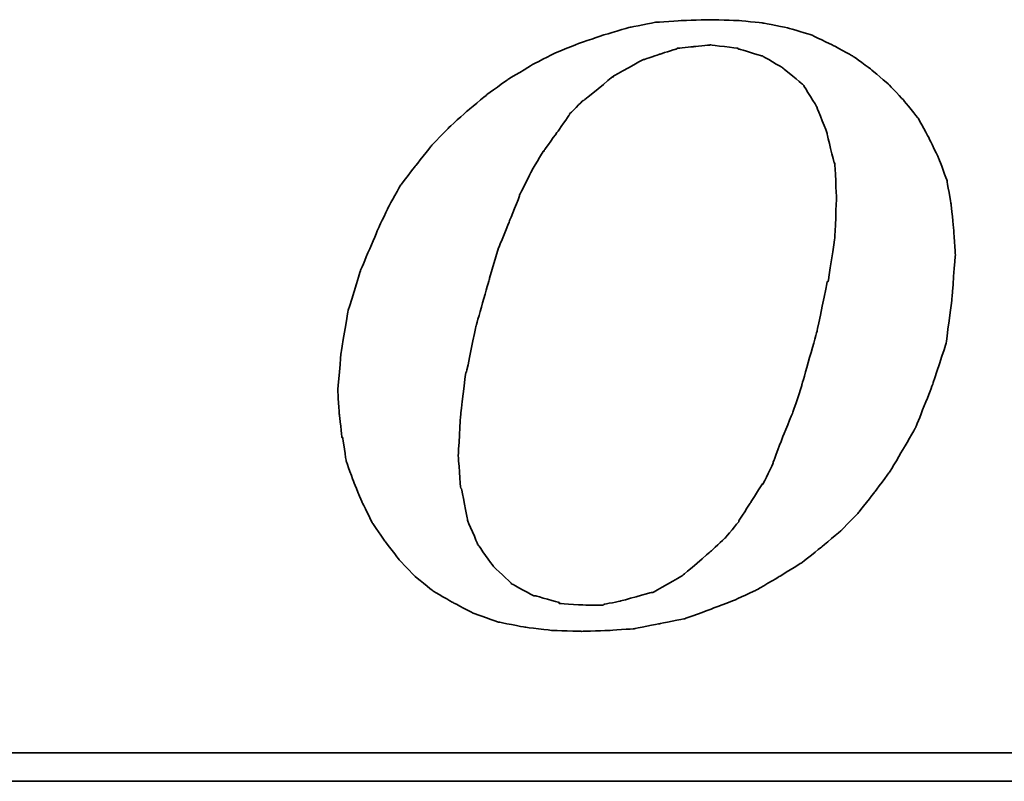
# Model space of a CAD drawing. Header units: millimetres. Extents: x 920 to 1152, y 73 to 164.
# Tile 33 of 50: x 1094.85 to 1098.39, y 95.73 to 98.47. Entities that reach past the tile are written whole.
import ezdxf

# ---------------------------------------------------------------- set-up
doc = ezdxf.new("R2010")
doc.units = ezdxf.units.MM
doc.header["$LTSCALE"] = 0.15
doc.layers.add('DIM', color=4, linetype='CONTINUOUS')
doc.layers.add('layer 1', color=7, linetype='CONTINUOUS')

# ---------------------------------------------------------------- blocks, each defined once
blk = doc.blocks.new('TBI MOTION logo(完整正式版)')
at = {"layer": 'layer 1', "color": 22, "lineweight": 35}
for points, knots in [([(-11.34375, -6.98375), (-11.34375, -6.98375), (-10.91375, -7.43875), (-10.91375, -7.43875), (-10.91375, -7.43875), (-10.91375, -7.43875), (-10.38625, -7.87125), (-10.38625, -7.87125), (-10.38625, -7.87125), (-10.38625, -7.87125), (-9.81125, -8.20375), (-9.81125, -8.20375), (-9.81125, -8.20375), (-9.81125, -8.20375), (-9.21125, -8.51875), (-9.21125, -8.51875), (-9.21125, -8.51875), (-9.21125, -8.51875), (-8.51625, -8.75875), (-8.51625, -8.75875), (-8.51625, -8.75875), (-8.51625, -8.75875), (-7.77125, -8.90375), (-7.77125, -8.90375), (-7.77125, -8.90375), (-7.77125, -8.90375), (-6.97875, -8.99875), (-6.97875, -8.99875), (-6.97875, -8.99875), (-6.97875, -8.99875), (-6.14125, -9.02375), (-6.14125, -9.02375), (-6.14125, -9.02375), (-6.14125, -9.02375), (-5.37125, -8.99875), (-5.37125, -8.99875), (-5.37125, -8.99875), (-5.37125, -8.99875), (-4.65375, -8.94875), (-4.65375, -8.94875), (-4.65375, -8.94875), (-4.65375, -8.94875), (-3.93375, -8.80625), (-3.93375, -8.80625), (-3.93375, -8.80625), (-3.93375, -8.80625), (-3.21375, -8.66375), (-3.21375, -8.66375), (-3.21375, -8.66375), (-3.21375, -8.66375), (-2.49375, -8.39875), (-2.49375, -8.39875), (-2.49375, -8.39875), (-2.49375, -8.39875), (-1.79875, -8.13375), (-1.79875, -8.13375), (-1.79875, -8.13375), (-1.79875, -8.13375), (-1.17375, -7.84375), (-1.17375, -7.84375), (-1.17375, -7.84375), (-1.17375, -7.84375), (-0.52375, -7.46375), (-0.52375, -7.46375), (-0.52375, -7.46375), (-0.52375, -7.46375), (0.10124, -7.07875), (0.10124, -7.07875), (0.10124, -7.07875), (0.10124, -7.07875), (0.67625, -6.62375), (0.67625, -6.62375), (0.67625, -6.62375), (0.67625, -6.62375), (1.24874, -6.14375), (1.24874, -6.14375), (1.24874, -6.14375), (1.24874, -6.14375), (1.72874, -5.64125), (1.72874, -5.64125), (1.72874, -5.64125), (1.72874, -5.64125), (2.18624, -5.06375), (2.18624, -5.06375), (2.18624, -5.06375), (2.18624, -5.06375), (2.61625, -4.48874), (2.61625, -4.48874), (2.61625, -4.48874), (2.61625, -4.48874), (3.00125, -3.83874), (3.00125, -3.83874), (3.00125, -3.83874), (3.00125, -3.83874), (3.36124, -3.21374), (3.36124, -3.21374), (3.36124, -3.21374), (3.36124, -3.21374), (3.84374, -1.99125), (3.84374, -1.99125), (3.84374, -1.99125), (3.84374, -1.99125), (4.22625, -0.81875), (4.22625, -0.81875), (4.22625, -0.81875), (4.22625, -0.81875), (4.39125, 0.45624), (4.39125, 0.45624), (4.39125, 0.45624), (4.39125, 0.45624), (4.48874, 1.70124), (4.48874, 1.70124), (4.48874, 1.70124), (4.48874, 1.70124), (4.43874, 2.44625), (4.43874, 2.44625), (4.43874, 2.44625), (4.43874, 2.44625), (4.36874, 3.14125), (4.36874, 3.14125), (4.36874, 3.14125), (4.36874, 3.14125), (4.25125, 3.81125), (4.25125, 3.81125), (4.25125, 3.81125), (4.25125, 3.81125), (4.03124, 4.41125), (4.03124, 4.41125), (4.03124, 4.41125), (4.03124, 4.41125), (3.74374, 5.01125), (3.74374, 5.01125), (3.74374, 5.01125), (3.74374, 5.01125), (3.43124, 5.58875), (3.43124, 5.58875), (3.43124, 5.58875), (3.43124, 5.58875), (3.02625, 6.09125), (3.02625, 6.09125), (3.02625, 6.09125), (3.02625, 6.09125), (2.59374, 6.54875), (2.59374, 6.54875), (2.59374, 6.54875), (2.59374, 6.54875), (2.09124, 6.98125), (2.09124, 6.98125), (2.09124, 6.98125), (2.09124, 6.98125), (1.56124, 7.36625), (1.56124, 7.36625), (1.56124, 7.36625), (1.56124, 7.36625), (0.98624, 7.67625), (0.98624, 7.67625), (0.98624, 7.67625), (0.98624, 7.67625), (0.38624, 7.96375), (0.38624, 7.96375), (0.38624, 7.96375), (0.38624, 7.96375), (-0.25875, 8.15625), (-0.25875, 8.15625), (-0.25875, 8.15625), (-0.25875, 8.15625), (-0.98125, 8.30125), (-0.98125, 8.30125), (-0.98125, 8.30125), (-0.98125, 8.30125), (-1.70124, 8.37125), (-1.70124, 8.37125), (-1.70124, 8.37125), (-1.70124, 8.37125), (-2.49375, 8.39624), (-2.49375, 8.39624), (-2.49375, 8.39624), (-2.49375, 8.39624), (-3.28625, 8.37125), (-3.28625, 8.37125), (-3.28625, 8.37125), (-3.28625, 8.37125), (-4.05125, 8.32125), (-4.05125, 8.32125), (-4.05125, 8.32125), (-4.05125, 8.32125), (-4.77375, 8.18125), (-4.77375, 8.18125), (-4.77375, 8.18125), (-4.77375, 8.18125), (-5.51625, 7.96375), (-5.51625, 7.96375), (-5.51625, 7.96375), (-5.51625, 7.96375), (-6.21125, 7.72625), (-6.21125, 7.72625), (-6.21125, 7.72625), (-6.21125, 7.72625), (-6.92875, 7.43625), (-6.92875, 7.43625), (-6.92875, 7.43625), (-6.92875, 7.43625), (-7.57875, 7.10125), (-7.57875, 7.10125), (-7.57875, 7.10125), (-7.57875, 7.10125), (-8.24875, 6.69125), (-8.24875, 6.69125), (-8.24875, 6.69125), (-8.24875, 6.69125), (-8.84875, 6.26125), (-8.84875, 6.26125), (-8.84875, 6.26125), (-8.84875, 6.26125), (-9.42625, 5.78125), (-9.42625, 5.78125), (-9.42625, 5.78125), (-9.42625, 5.78125), (-9.95375, 5.30125), (-9.95375, 5.30125), (-9.95375, 5.30125), (-9.95375, 5.30125), (-10.43375, 4.79624), (-10.43375, 4.79624), (-10.43375, 4.79624), (-10.43375, 4.79624), (-10.88875, 4.22125), (-10.88875, 4.22125), (-10.88875, 4.22125), (-10.88875, 4.22125), (-11.29875, 3.69375), (-11.29875, 3.69375), (-11.29875, 3.69375), (-11.29875, 3.69375), (-11.63375, 3.09125), (-11.63375, 3.09125), (-11.63375, 3.09125), (-11.63375, 3.09125), (-11.91875, 2.49625), (-11.91875, 2.49625), (-11.91875, 2.49625), (-11.91875, 2.49625), (-12.44875, 1.24625), (-12.44875, 1.24625), (-12.44875, 1.24625), (-12.44875, 1.24625), (-12.80875, 0.06874), (-12.80875, 0.06874), (-12.80875, 0.06874), (-12.80875, 0.06874), (-12.99875, -1.07875), (-12.99875, -1.07875), (-12.99875, -1.07875), (-12.99875, -1.07875), (-13.09375, -2.18375), (-13.09375, -2.18375), (-13.09375, -2.18375), (-13.09375, -2.18375), (-13.04875, -2.85375), (-13.04875, -2.85375), (-13.04875, -2.85375), (-13.04875, -2.85375), (-12.97375, -3.50375), (-12.97375, -3.50375), (-12.97375, -3.50375), (-12.97375, -3.50375), (-12.95375, -3.50375), (-12.95375, -3.50375), (-12.95375, -3.50375), (-12.95375, -3.50375), (-12.85375, -4.17375), (-12.85375, -4.17375), (-12.85375, -4.17375), (-12.85375, -4.17375), (-12.63875, -4.77624), (-12.63875, -4.77624), (-12.63875, -4.77624), (-12.63875, -4.77624), (-12.39875, -5.35125), (-12.39875, -5.35125), (-12.39875, -5.35125), (-12.39875, -5.35125), (-12.11375, -5.92875), (-12.11375, -5.92875), (-12.11375, -5.92875), (-12.11375, -5.92875), (-11.75375, -6.45375), (-11.75375, -6.45375), (-11.75375, -6.45375), (-11.75375, -6.45375), (-11.34375, -6.98375), (-11.34375, -6.98375)], [0, 0, 0, 0, 0.01369863, 0.01369863, 0.01369863, 0.01369864, 0.02739726, 0.02739726, 0.02739726, 0.02739727, 0.04109589, 0.04109589, 0.04109589, 0.0410959, 0.05479452, 0.05479452, 0.05479452, 0.05479453, 0.06849315, 0.06849315, 0.06849315, 0.06849316, 0.08219178, 0.08219178, 0.08219178, 0.08219179, 0.09589041, 0.09589041, 0.09589041, 0.09589042, 0.10958904, 0.10958904, 0.10958904, 0.10958905, 0.12328767, 0.12328767, 0.12328767, 0.12328768, 0.1369863, 0.1369863, 0.1369863, 0.13698631, 0.15068493, 0.15068493, 0.15068493, 0.15068494, 0.16438356, 0.16438356, 0.16438356, 0.16438357, 0.17808219, 0.17808219, 0.17808219, 0.1780822, 0.19178082, 0.19178082, 0.19178082, 0.19178083, 0.20547945, 0.20547945, 0.20547945, 0.20547946, 0.21917808, 0.21917808, 0.21917808, 0.21917809, 0.23287671, 0.23287671, 0.23287671, 0.23287672, 0.24657534, 0.24657534, 0.24657534, 0.24657535, 0.26027397, 0.26027397, 0.26027397, 0.26027398, 0.2739726, 0.2739726, 0.2739726, 0.27397261, 0.28767123, 0.28767123, 0.28767123, 0.28767124, 0.30136986, 0.30136986, 0.30136986, 0.30136987, 0.31506849, 0.31506849, 0.31506849, 0.3150685, 0.32876712, 0.32876712, 0.32876712, 0.32876713, 0.34246575, 0.34246575, 0.34246575, 0.34246576, 0.35616438, 0.35616438, 0.35616438, 0.35616439, 0.36986301, 0.36986301, 0.36986301, 0.36986302, 0.38356164, 0.38356164, 0.38356164, 0.38356165, 0.39726027, 0.39726027, 0.39726027, 0.39726028, 0.4109589, 0.4109589, 0.4109589, 0.41095891, 0.42465753, 0.42465753, 0.42465753, 0.42465754, 0.43835616, 0.43835616, 0.43835616, 0.43835617, 0.45205479, 0.45205479, 0.45205479, 0.4520548, 0.46575342, 0.46575342, 0.46575342, 0.46575343, 0.47945205, 0.47945205, 0.47945205, 0.47945206, 0.49315068, 0.49315068, 0.49315068, 0.49315069, 0.50684932, 0.50684932, 0.50684932, 0.50684933, 0.52054795, 0.52054795, 0.52054795, 0.52054796, 0.53424658, 0.53424658, 0.53424658, 0.53424659, 0.54794521, 0.54794521, 0.54794521, 0.54794522, 0.56164384, 0.56164384, 0.56164384, 0.56164385, 0.57534247, 0.57534247, 0.57534247, 0.57534248, 0.5890411, 0.5890411, 0.5890411, 0.58904111, 0.60273973, 0.60273973, 0.60273973, 0.60273974, 0.61643836, 0.61643836, 0.61643836, 0.61643837, 0.63013699, 0.63013699, 0.63013699, 0.630137, 0.64383562, 0.64383562, 0.64383562, 0.64383563, 0.65753425, 0.65753425, 0.65753425, 0.65753426, 0.67123288, 0.67123288, 0.67123288, 0.67123289, 0.68493151, 0.68493151, 0.68493151, 0.68493152, 0.69863014, 0.69863014, 0.69863014, 0.69863015, 0.71232877, 0.71232877, 0.71232877, 0.71232878, 0.7260274, 0.7260274, 0.7260274, 0.72602741, 0.73972603, 0.73972603, 0.73972603, 0.73972604, 0.75342466, 0.75342466, 0.75342466, 0.75342467, 0.76712329, 0.76712329, 0.76712329, 0.7671233, 0.78082192, 0.78082192, 0.78082192, 0.78082193, 0.79452055, 0.79452055, 0.79452055, 0.79452056, 0.80821918, 0.80821918, 0.80821918, 0.80821919, 0.82191781, 0.82191781, 0.82191781, 0.82191782, 0.83561644, 0.83561644, 0.83561644, 0.83561645, 0.84931507, 0.84931507, 0.84931507, 0.84931508, 0.8630137, 0.8630137, 0.8630137, 0.86301371, 0.87671233, 0.87671233, 0.87671233, 0.87671234, 0.89041096, 0.89041096, 0.89041096, 0.89041097, 0.90410959, 0.90410959, 0.90410959, 0.9041096, 0.91780822, 0.91780822, 0.91780822, 0.91780823, 0.93150685, 0.93150685, 0.93150685, 0.93150686, 0.94520548, 0.94520548, 0.94520548, 0.94520549, 0.95890411, 0.95890411, 0.95890411, 0.95890412, 0.97260274, 0.97260274, 0.97260274, 0.97260275, 0.98630137, 0.98630137, 0.98630137, 0.98630138, 1, 1, 1, 1]), ([(-8.77875, 1.03124), (-8.77875, 1.03124), (-8.51625, 1.89625), (-8.51625, 1.89625), (-8.51625, 1.89625), (-8.51625, 1.89625), (-8.20375, 2.66375), (-8.20375, 2.66375), (-8.20375, 2.66375), (-8.20375, 2.66375), (-7.91625, 3.38125), (-7.91625, 3.38125), (-7.91625, 3.38125), (-7.91625, 3.38125), (-7.91625, 3.40624), (-7.91625, 3.40624), (-7.91625, 3.40624), (-7.91625, 3.40624), (-7.57875, 4.07624), (-7.57875, 4.07624), (-7.57875, 4.07624), (-7.57875, 4.07624), (-7.24375, 4.65125), (-7.24375, 4.65125), (-7.24375, 4.65125), (-7.24375, 4.65125), (-7.21875, 4.65125), (-7.21875, 4.65125), (-7.21875, 4.65125), (-7.21875, 4.65125), (-7.21875, 4.67624), (-7.21875, 4.67624), (-7.21875, 4.67624), (-7.21875, 4.67624), (-6.83625, 5.20375), (-6.83625, 5.20375), (-6.83625, 5.20375), (-6.83625, 5.20375), (-6.49875, 5.68625), (-6.49875, 5.68625), (-6.49875, 5.68625), (-6.49875, 5.68625), (-6.49875, 5.70625), (-6.49875, 5.70625), (-6.49875, 5.70625), (-6.49875, 5.70625), (-6.11625, 6.09125), (-6.11625, 6.09125), (-6.11625, 6.09125), (-6.11625, 6.09125), (-6.09125, 6.09125), (-6.09125, 6.09125), (-6.09125, 6.09125), (-6.09125, 6.09125), (-5.27375, 6.76625), (-5.27375, 6.76625), (-5.27375, 6.76625), (-5.27375, 6.76625), (-5.24875, 6.76625), (-5.24875, 6.76625), (-5.24875, 6.76625), (-5.24875, 6.76625), (-5.24875, 6.78625), (-5.24875, 6.78625), (-5.24875, 6.78625), (-5.24875, 6.78625), (-4.38875, 7.26624), (-4.38875, 7.26624), (-4.38875, 7.26624), (-4.38875, 7.26624), (-4.36125, 7.26624), (-4.36125, 7.26624), (-4.36125, 7.26624), (-4.36125, 7.26624), (-3.93375, 7.41125), (-3.93375, 7.41125), (-3.93375, 7.41125), (-3.93375, 7.41125), (-3.47375, 7.55625), (-3.47375, 7.55625), (-3.47375, 7.55625), (-3.47375, 7.55625), (-3.45375, 7.55625), (-3.45375, 7.55625), (-3.45375, 7.55625), (-3.45375, 7.55625), (-3.42875, 7.58124), (-3.42875, 7.58124), (-3.42875, 7.58124), (-3.42875, 7.58124), (-2.97375, 7.62625), (-2.97375, 7.62625), (-2.97375, 7.62625), (-2.97375, 7.62625), (-2.49375, 7.67625), (-2.49375, 7.67625), (-2.49375, 7.67625), (-2.49375, 7.67625), (-2.46875, 7.67625), (-2.46875, 7.67625), (-2.46875, 7.67625), (-2.46875, 7.67625), (-1.70124, 7.58124), (-1.70124, 7.58124), (-1.70124, 7.58124), (-1.70124, 7.58124), (-1.67875, 7.55625), (-1.67875, 7.55625), (-1.67875, 7.55625), (-1.67875, 7.55625), (-1.65375, 7.55625), (-1.65375, 7.55625), (-1.65375, 7.55625), (-1.65375, 7.55625), (-1.03125, 7.36625), (-1.03125, 7.36625), (-1.03125, 7.36625), (-1.03125, 7.36625), (-1.00625, 7.36625), (-1.00625, 7.36625), (-1.00625, 7.36625), (-1.00625, 7.36625), (-0.43124, 7.02624), (-0.43124, 7.02624), (-0.43124, 7.02624), (-0.43124, 7.02624), (-0.40625, 7.00624), (-0.40625, 7.00624), (-0.40625, 7.00624), (-0.40625, 7.00624), (0.12124, 6.57124), (0.12124, 6.57124), (0.12124, 6.57124), (0.12124, 6.57124), (0.14624, 6.54875), (0.14624, 6.54875), (0.14624, 6.54875), (0.14624, 6.54875), (0.17124, 6.52375), (0.17124, 6.52375), (0.17124, 6.52375), (0.17124, 6.52375), (0.55625, 5.89875), (0.55625, 5.89875), (0.55625, 5.89875), (0.55625, 5.89875), (0.55625, 5.87625), (0.55625, 5.87625), (0.55625, 5.87625), (0.55625, 5.87625), (0.84124, 5.15625), (0.84124, 5.15625), (0.84124, 5.15625), (0.84124, 5.15625), (0.84124, 5.13125), (0.84124, 5.13125), (0.84124, 5.13125), (0.84124, 5.13125), (1.03624, 4.31875), (1.03624, 4.31875), (1.03624, 4.31875), (1.03624, 4.31875), (1.05624, 4.31875), (1.05624, 4.31875), (1.05624, 4.31875), (1.05624, 4.31875), (1.05624, 4.29125), (1.05624, 4.29125), (1.05624, 4.29125), (1.05624, 4.29125), (1.10625, 3.33125), (1.10625, 3.33125), (1.10625, 3.33125), (1.10625, 3.33125), (1.10625, 3.30875), (1.10625, 3.30875), (1.10625, 3.30875), (1.10625, 3.30875), (1.05624, 2.20624), (1.05624, 2.20624), (1.05624, 2.20624), (1.05624, 2.20624), (1.05624, 2.18124), (1.05624, 2.18124), (1.05624, 2.18124), (1.05624, 2.18124), (0.86624, 0.93624), (0.86624, 0.93624), (0.86624, 0.93624), (0.86624, 0.93624), (0.84124, 0.93624), (0.84124, 0.93624), (0.84124, 0.93624), (0.84124, 0.93624), (0.55625, -0.45874), (0.55625, -0.45874), (0.55625, -0.45874), (0.55625, -0.45874), (0.12124, -1.99125), (0.12124, -1.99125), (0.12124, -1.99125), (0.12124, -1.99125), (0.12124, -2.01874), (0.12124, -2.01874), (0.12124, -2.01874), (0.12124, -2.01874), (-0.13874, -2.78375), (-0.13874, -2.78375), (-0.13874, -2.78375), (-0.13874, -2.78375), (-0.43124, -3.50375), (-0.43124, -3.50375), (-0.43124, -3.50375), (-0.43124, -3.50375), (-0.69375, -4.19875), (-0.69375, -4.19875), (-0.69375, -4.19875), (-0.69375, -4.19875), (-0.69375, -4.22375), (-0.69375, -4.22375), (-0.69375, -4.22375), (-0.69375, -4.22375), (-0.98125, -4.82374), (-0.98125, -4.82374), (-0.98125, -4.82374), (-0.98125, -4.82374), (-1.00625, -4.82374), (-1.00625, -4.82374), (-1.00625, -4.82374), (-1.00625, -4.82374), (-1.33875, -5.35125), (-1.33875, -5.35125), (-1.33875, -5.35125), (-1.33875, -5.35125), (-1.67875, -5.87875), (-1.67875, -5.87875), (-1.67875, -5.87875), (-1.67875, -5.87875), (-1.67875, -5.90375), (-1.67875, -5.90375), (-1.67875, -5.90375), (-1.67875, -5.90375), (-2.05875, -6.35875), (-2.05875, -6.35875), (-2.05875, -6.35875), (-2.05875, -6.35875), (-2.08375, -6.38375), (-2.08375, -6.38375), (-2.08375, -6.38375), (-2.08375, -6.38375), (-2.46875, -6.74375), (-2.46875, -6.74375), (-2.46875, -6.74375), (-2.46875, -6.74375), (-3.25875, -7.41625), (-3.25875, -7.41625), (-3.25875, -7.41625), (-3.25875, -7.41625), (-3.28625, -7.43875), (-3.28625, -7.43875), (-3.28625, -7.43875), (-3.28625, -7.43875), (-4.12375, -7.91875), (-4.12375, -7.91875), (-4.12375, -7.91875), (-4.12375, -7.91875), (-4.14875, -7.91875), (-4.14875, -7.91875), (-4.14875, -7.91875), (-4.14875, -7.91875), (-4.17125, -7.91875), (-4.17125, -7.91875), (-4.17125, -7.91875), (-4.17125, -7.91875), (-5.03375, -8.15875), (-5.03375, -8.15875), (-5.03375, -8.15875), (-5.03375, -8.15875), (-5.51625, -8.25625), (-5.51625, -8.25625), (-5.51625, -8.25625), (-5.51625, -8.25625), (-5.54125, -8.27875), (-5.54125, -8.27875), (-5.54125, -8.27875), (-5.54125, -8.27875), (-5.56375, -8.27875), (-5.56375, -8.27875), (-5.56375, -8.27875), (-5.56375, -8.27875), (-5.99625, -8.27875), (-5.99625, -8.27875), (-5.99625, -8.27875), (-5.99625, -8.27875), (-6.76375, -8.23125), (-6.76375, -8.23125), (-6.76375, -8.23125), (-6.76375, -8.23125), (-6.78875, -8.23125), (-6.78875, -8.23125), (-6.78875, -8.23125), (-6.78875, -8.23125), (-6.78875, -8.20375), (-6.78875, -8.20375), (-6.78875, -8.20375), (-6.78875, -8.20375), (-7.45875, -8.01375), (-7.45875, -8.01375), (-7.45875, -8.01375), (-7.45875, -8.01375), (-7.48375, -8.01375), (-7.48375, -8.01375), (-7.48375, -8.01375), (-7.48375, -8.01375), (-7.50875, -8.01375), (-7.50875, -8.01375), (-7.50875, -8.01375), (-7.50875, -8.01375), (-8.13125, -7.67875), (-8.13125, -7.67875), (-8.13125, -7.67875), (-8.13125, -7.67875), (-8.15625, -7.65375), (-8.15625, -7.65375), (-8.15625, -7.65375), (-8.15625, -7.65375), (-8.65875, -7.17375), (-8.65875, -7.17375), (-8.65875, -7.17375), (-8.65875, -7.17375), (-8.68375, -7.14875), (-8.68375, -7.14875), (-8.68375, -7.14875), (-8.68375, -7.14875), (-9.08875, -6.57375), (-9.08875, -6.57375), (-9.08875, -6.57375), (-9.08875, -6.57375), (-9.11375, -6.54875), (-9.11375, -6.54875), (-9.11375, -6.54875), (-9.11375, -6.54875), (-9.11375, -6.52875), (-9.11375, -6.52875), (-9.11375, -6.52875), (-9.11375, -6.52875), (-9.40375, -5.85375), (-9.40375, -5.85375), (-9.40375, -5.85375), (-9.40375, -5.85375), (-9.40375, -5.82875), (-9.40375, -5.82875), (-9.40375, -5.82875), (-9.40375, -5.82875), (-9.56875, -4.96875), (-9.56875, -4.96875), (-9.56875, -4.96875), (-9.56875, -4.96875), (-9.59375, -4.94375), (-9.59375, -4.94375), (-9.59375, -4.94375), (-9.59375, -4.94375), (-9.66375, -4.03375), (-9.66375, -4.03375), (-9.66375, -4.03375), (-9.66375, -4.03375), (-9.66375, -4.00875), (-9.66375, -4.00875), (-9.66375, -4.00875), (-9.66375, -4.00875), (-9.59375, -2.85375), (-9.59375, -2.85375), (-9.59375, -2.85375), (-9.59375, -2.85375), (-9.45125, -1.65875), (-9.45125, -1.65875), (-9.45125, -1.65875), (-9.45125, -1.65875), (-9.42625, -1.63375), (-9.42625, -1.63375), (-9.42625, -1.63375), (-9.42625, -1.63375), (-9.16125, -0.33875), (-9.16125, -0.33875), (-9.16125, -0.33875), (-9.16125, -0.33875), (-8.77875, 1.00624), (-8.77875, 1.00624), (-8.77875, 1.00624), (-8.77875, 1.00624), (-8.77875, 1.03124), (-8.77875, 1.03124)], [0, 0, 0, 0, 0.01020408, 0.01020408, 0.01020408, 0.01020409, 0.02040816, 0.02040816, 0.02040816, 0.02040817, 0.03061224, 0.03061224, 0.03061224, 0.03061225, 0.04081633, 0.04081633, 0.04081633, 0.04081634, 0.05102041, 0.05102041, 0.05102041, 0.05102042, 0.06122449, 0.06122449, 0.06122449, 0.0612245, 0.07142857, 0.07142857, 0.07142857, 0.07142858, 0.08163265, 0.08163265, 0.08163265, 0.08163266, 0.09183673, 0.09183673, 0.09183673, 0.09183674, 0.10204082, 0.10204082, 0.10204082, 0.10204083, 0.1122449, 0.1122449, 0.1122449, 0.11224491, 0.12244898, 0.12244898, 0.12244898, 0.12244899, 0.13265306, 0.13265306, 0.13265306, 0.13265307, 0.14285714, 0.14285714, 0.14285714, 0.14285715, 0.15306122, 0.15306122, 0.15306122, 0.15306123, 0.16326531, 0.16326531, 0.16326531, 0.16326532, 0.17346939, 0.17346939, 0.17346939, 0.1734694, 0.18367347, 0.18367347, 0.18367347, 0.18367348, 0.19387755, 0.19387755, 0.19387755, 0.19387756, 0.20408163, 0.20408163, 0.20408163, 0.20408164, 0.21428571, 0.21428571, 0.21428571, 0.21428572, 0.2244898, 0.2244898, 0.2244898, 0.22448981, 0.23469388, 0.23469388, 0.23469388, 0.23469389, 0.24489796, 0.24489796, 0.24489796, 0.24489797, 0.25510204, 0.25510204, 0.25510204, 0.25510205, 0.26530612, 0.26530612, 0.26530612, 0.26530613, 0.2755102, 0.2755102, 0.2755102, 0.27551021, 0.28571429, 0.28571429, 0.28571429, 0.2857143, 0.29591837, 0.29591837, 0.29591837, 0.29591838, 0.30612245, 0.30612245, 0.30612245, 0.30612246, 0.31632653, 0.31632653, 0.31632653, 0.31632654, 0.32653061, 0.32653061, 0.32653061, 0.32653062, 0.33673469, 0.33673469, 0.33673469, 0.3367347, 0.34693878, 0.34693878, 0.34693878, 0.34693879, 0.35714286, 0.35714286, 0.35714286, 0.35714287, 0.36734694, 0.36734694, 0.36734694, 0.36734695, 0.37755102, 0.37755102, 0.37755102, 0.37755103, 0.3877551, 0.3877551, 0.3877551, 0.38775511, 0.39795918, 0.39795918, 0.39795918, 0.39795919, 0.40816327, 0.40816327, 0.40816327, 0.40816328, 0.41836735, 0.41836735, 0.41836735, 0.41836736, 0.42857143, 0.42857143, 0.42857143, 0.42857144, 0.43877551, 0.43877551, 0.43877551, 0.43877552, 0.44897959, 0.44897959, 0.44897959, 0.4489796, 0.45918367, 0.45918367, 0.45918367, 0.45918368, 0.46938776, 0.46938776, 0.46938776, 0.46938777, 0.47959184, 0.47959184, 0.47959184, 0.47959185, 0.48979592, 0.48979592, 0.48979592, 0.48979593, 0.5, 0.5, 0.5, 0.50000001, 0.51020408, 0.51020408, 0.51020408, 0.51020409, 0.52040816, 0.52040816, 0.52040816, 0.52040817, 0.53061224, 0.53061224, 0.53061224, 0.53061225, 0.54081633, 0.54081633, 0.54081633, 0.54081634, 0.55102041, 0.55102041, 0.55102041, 0.55102042, 0.56122449, 0.56122449, 0.56122449, 0.5612245, 0.57142857, 0.57142857, 0.57142857, 0.57142858, 0.58163265, 0.58163265, 0.58163265, 0.58163266, 0.59183673, 0.59183673, 0.59183673, 0.59183674, 0.60204082, 0.60204082, 0.60204082, 0.60204083, 0.6122449, 0.6122449, 0.6122449, 0.61224491, 0.62244898, 0.62244898, 0.62244898, 0.62244899, 0.63265306, 0.63265306, 0.63265306, 0.63265307, 0.64285714, 0.64285714, 0.64285714, 0.64285715, 0.65306122, 0.65306122, 0.65306122, 0.65306123, 0.66326531, 0.66326531, 0.66326531, 0.66326532, 0.67346939, 0.67346939, 0.67346939, 0.6734694, 0.68367347, 0.68367347, 0.68367347, 0.68367348, 0.69387755, 0.69387755, 0.69387755, 0.69387756, 0.70408163, 0.70408163, 0.70408163, 0.70408164, 0.71428571, 0.71428571, 0.71428571, 0.71428572, 0.7244898, 0.7244898, 0.7244898, 0.72448981, 0.73469388, 0.73469388, 0.73469388, 0.73469389, 0.74489796, 0.74489796, 0.74489796, 0.74489797, 0.75510204, 0.75510204, 0.75510204, 0.75510205, 0.76530612, 0.76530612, 0.76530612, 0.76530613, 0.7755102, 0.7755102, 0.7755102, 0.77551021, 0.78571429, 0.78571429, 0.78571429, 0.7857143, 0.79591837, 0.79591837, 0.79591837, 0.79591838, 0.80612245, 0.80612245, 0.80612245, 0.80612246, 0.81632653, 0.81632653, 0.81632653, 0.81632654, 0.82653061, 0.82653061, 0.82653061, 0.82653062, 0.83673469, 0.83673469, 0.83673469, 0.8367347, 0.84693878, 0.84693878, 0.84693878, 0.84693879, 0.85714286, 0.85714286, 0.85714286, 0.85714287, 0.86734694, 0.86734694, 0.86734694, 0.86734695, 0.87755102, 0.87755102, 0.87755102, 0.87755103, 0.8877551, 0.8877551, 0.8877551, 0.88775511, 0.89795918, 0.89795918, 0.89795918, 0.89795919, 0.90816327, 0.90816327, 0.90816327, 0.90816328, 0.91836735, 0.91836735, 0.91836735, 0.91836736, 0.92857143, 0.92857143, 0.92857143, 0.92857144, 0.93877551, 0.93877551, 0.93877551, 0.93877552, 0.94897959, 0.94897959, 0.94897959, 0.9489796, 0.95918367, 0.95918367, 0.95918367, 0.95918368, 0.96938776, 0.96938776, 0.96938776, 0.96938777, 0.97959184, 0.97959184, 0.97959184, 0.97959185, 0.98979592, 0.98979592, 0.98979592, 0.98979593, 1, 1, 1, 1]), ([(75.90875, -9.47875), (75.90875, -9.47875), (75.90875, -12.28625), (75.90875, -12.28625), (75.90875, -12.28625), (75.90875, -12.28625), (75.90875, -12.47875), (75.90875, -12.47875), (75.90875, -12.47875), (75.90875, -12.47875), (75.71625, -12.47875), (75.71625, -12.47875), (75.71625, -12.47875), (75.71625, -12.47875), (-88.32875, -12.47875), (-88.32875, -12.47875), (-88.32875, -12.47875), (-88.32875, -12.47875), (-88.32875, -13.29375), (-88.32875, -13.29375), (-88.32875, -13.29375), (-88.32875, -13.29375), (82.89125, -13.29375), (82.89125, -13.29375), (82.89125, -13.29375), (82.89125, -13.29375), (75.90875, -9.47875), (75.90875, -9.47875)], [0, 0, 0, 0, 0.14285714, 0.14285714, 0.14285714, 0.14285715, 0.28571429, 0.28571429, 0.28571429, 0.2857143, 0.42857143, 0.42857143, 0.42857143, 0.42857144, 0.57142857, 0.57142857, 0.57142857, 0.57142858, 0.71428571, 0.71428571, 0.71428571, 0.71428572, 0.85714286, 0.85714286, 0.85714286, 0.85714287, 1, 1, 1, 1])]:
    blk.add_open_spline(points, degree=3, knots=knots, dxfattribs=at)

msp = doc.modelspace()

# ---------------------------------------------------------------- block references
at = {"layer": 'DIM', "color": 7, "xscale": 0.1265115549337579, "yscale": 0.1265115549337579, "zscale": 0.1265115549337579}
msp.add_blockref('TBI MOTION logo(完整正式版)', (1097.6504, 97.4094), dxfattribs=at)

doc.saveas('drawing.dxf')
